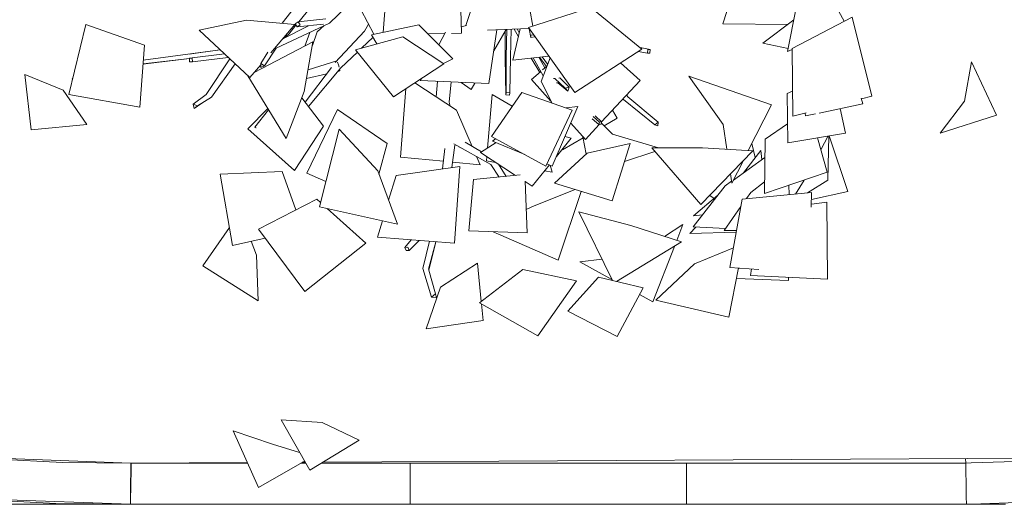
# Model space of a CAD drawing. Header units: millimetres. Extents: x -2624 to 101766, y -16 to 109490.
# Tile 117 of 153: x 77980 to 81569, y 68929 to 70697. Entities that reach past the tile are written whole.
import ezdxf

# ---------------------------------------------------------------- set-up
doc = ezdxf.new("R2010")
doc.units = ezdxf.units.MM
doc.header["$MEASUREMENT"] = 0
for name, color, linetype in [('Nouveau_Terrain _ Modifié.Terrain', 7, 'Continuous'), ('Nouveau_VRD _ Voirie 3d.VRD', 7, 'Continuous'), ('Nouveau_VRD _ Végétation.VRD', 7, 'Continuous'), ('VRD _ Bordure.VRD', 7, 'Continuous')]:
    doc.layers.add(name, color=color, linetype=linetype)

# ---------------------------------------------------------------- blocks, each defined once
blk = doc.blocks.new('Élément de coupe_35')
at = {"layer": 'VRD _ Bordure.VRD', "color": 7, "linetype": 'Continuous', "lineweight": 15}
for p, q in [((75040.3, 69827.6), (75021.9, 69835.5)), ((75555.9, 69606.3), (75040.3, 69827.6)), ((74978.6, 69690.8), (74960.2, 69698.7)), ((75501.9, 69466.3), (74978.6, 69690.8)), ((75518.2, 69508.7), (75555.9, 69606.3)), ((75574.8, 69599.8), (75555.9, 69606.3)), ((76102.8, 69418), (75574.8, 69599.8)), ((75501.9, 69466.3), (75511.5, 69491.2)), ((75511.5, 69491.2), (75512.8, 69494.6)), ((75512.8, 69494.6), (75515.2, 69500.8)), ((75515.2, 69500.8), (75518.2, 69508.7)), ((75520.8, 69459.8), (75501.9, 69466.3)), ((76059.2, 69274.4), (75520.8, 69459.8)), ((76072.4, 69317.8), (76102.8, 69418)), ((76122.1, 69412.9), (76102.8, 69418)), ((76662, 69270.5), (76122.1, 69412.9)), ((76066.9, 69299.9), (76068, 69303.4)), ((76068, 69303.4), (76069.9, 69309.8)), ((76069.9, 69309.8), (76072.4, 69317.8)), ((76059.2, 69274.4), (76066.9, 69299.9)), ((76078.5, 69269.3), (76059.2, 69274.4)), ((76629.1, 69124), (76078.5, 69269.3)), ((76639.1, 69168.3), (76662, 69270.5)), ((76681.7, 69266.8), (76662, 69270.5)), ((77230.6, 69164.5), (76681.7, 69266.8)), ((76635.8, 69153.6), (76637.2, 69160.1)), ((76637.2, 69160.1), (76639.1, 69168.3)), ((77215.2, 69061), (77230.6, 69164.5)), ((77250.5, 69162.3), (77230.6, 69164.5)), ((77805.5, 69100.7), (77250.5, 69162.3)), ((76629.1, 69124), (76635, 69150.1)), ((76648.8, 69120.3), (76629.1, 69124)), ((76635, 69150.1), (76635.8, 69153.6)), ((77208.6, 69016), (76648.8, 69120.3)), ((77797.8, 68996.3), (77805.5, 69100.7)), ((77825.4, 69100), (77805.5, 69100.7)), ((78385.3, 69079.3), (77825.4, 69100)), ((77213, 69046), (77214, 69052.6)), ((77214, 69052.6), (77215.2, 69061)), ((78384, 68974.7), (78385.3, 69079.3)), ((77208.6, 69016), (77212.5, 69042.5)), ((77228.5, 69013.8), (77208.6, 69016)), ((77212.5, 69042.5), (77213, 69046)), ((77794.4, 68951), (77228.5, 69013.8)), ((77796.4, 68977.6), (77796.6, 68981.2)), ((77796.6, 68981.2), (77797.1, 68987.9)), ((77797.1, 68987.9), (77797.8, 68996.3)), ((77794.4, 68951), (77796.4, 68977.6)), ((77814.4, 68950.3), (77794.4, 68951)), ((78383.4, 68929.3), (77814.4, 68950.3)), ((78383.4, 68929.3), (78383.8, 68956)), ((78383.8, 68959.6), (78383.9, 68966.3)), ((78383.8, 68956), (78383.8, 68959.6)), ((78383.9, 68966.3), (78384, 68974.7))]:
    blk.add_line(p, q, dxfattribs=at)
blk = doc.blocks.new('Élément de coupe_36')
at = {"layer": 'VRD _ Bordure.VRD', "color": 7, "linetype": 'Continuous', "lineweight": 15}
for p, q in [((81985.1, 69099), (81447.9, 69080)), ((81447.9, 69080), (81427.9, 69079.3)), ((81995.7, 68949.3), (81450.5, 68930)), ((81450.5, 68930), (81430.5, 68929.3))]:
    blk.add_line(p, q, dxfattribs=at)
blk = doc.blocks.new('Élément de coupe_39')
at = {"layer": 'VRD _ Bordure.VRD', "color": 7, "linetype": 'Continuous', "lineweight": 15}
for p, q in [((81427.9, 69079.3), (81427.6, 69095.9)), ((78386.1, 69079.9), (78384.3, 68975.3)), ((78406.1, 69079.9), (78386.1, 69079.9)), ((78810.7, 69079.8), (78406.1, 69079.9)), ((79021.6, 69079.7), (79004.6, 69079.7)), ((79403.5, 69079.7), (79080, 69079.7)), ((79403.5, 68975.1), (79403.5, 69079.7)), ((79423.5, 69079.7), (79403.5, 69079.7)), ((80410.5, 69079.5), (79423.5, 69079.7)), ((80410.5, 69079.5), (80410.5, 68974.9)), ((80430.5, 69079.5), (80410.5, 69079.5)), ((81427.9, 69079.3), (80430.5, 69079.5)), ((81429.7, 68974.7), (81427.9, 69079.3)), ((78383.9, 68956.6), (78383.5, 68931.1)), ((78384, 68960.2), (78383.9, 68956.6)), ((78384.1, 68966.9), (78384, 68960.2)), ((78384.3, 68975.3), (78384.1, 68966.9)), ((79403.4, 68960), (79403.5, 68966.7)), ((79403.4, 68956.4), (79403.4, 68960)), ((79403.4, 68929.7), (79403.4, 68956.4)), ((79403.5, 68966.7), (79403.5, 68975.1)), ((80410.5, 68974.9), (80410.5, 68966.5)), ((80410.5, 68966.5), (80410.5, 68959.8)), ((80410.5, 68959.8), (80410.5, 68956.2)), ((80410.5, 68956.2), (80410.5, 68929.5)), ((81429.9, 68966.3), (81429.7, 68974.7)), ((81430, 68959.6), (81429.9, 68966.3)), ((81430, 68956), (81430, 68959.6)), ((81430.5, 68929.3), (81430, 68956)), ((78403.4, 68929.9), (78383.5, 68929.9)), ((79403.4, 68929.7), (78403.4, 68929.9)), ((79423.4, 68929.7), (79403.4, 68929.7)), ((80410.5, 68929.5), (79423.4, 68929.7)), ((80430.5, 68929.5), (80410.5, 68929.5)), ((81430.5, 68929.3), (80430.5, 68929.5))]:
    blk.add_line(p, q, dxfattribs=at)
blk = doc.blocks.new('Élément de coupe_59')
at = {"layer": 'Nouveau_VRD _ Voirie 3d.VRD', "color": 251, "linetype": 'Continuous', "lineweight": 15, "true_color": 0x6a6a6a}
for p, q in [((78111.9, 68932.6), (77828.2, 68947.3)), ((78383.4, 68929.3), (78111.9, 68932.6))]:
    blk.add_line(p, q, dxfattribs=at)
blk = doc.blocks.new('Élément de coupe_63')
at = {"layer": 'Nouveau_VRD _ Voirie 3d.VRD', "color": 251, "linetype": 'Continuous', "lineweight": 15, "true_color": 0x6a6a6a}
blk.add_line((81572.5, 68929.3), (81430.5, 68929.3), dxfattribs=at)
blk = doc.blocks.new('Élément de coupe_65')
at = {"layer": 'Nouveau_VRD _ Voirie 3d.VRD', "color": 251, "linetype": 'Continuous', "lineweight": 15, "true_color": 0x6a6a6a}
for p, q in [((78383.4, 68929.3), (41727.9, 68929.3)), ((81430.5, 68929.3), (78383.4, 68929.3))]:
    blk.add_line(p, q, dxfattribs=at)
blk = doc.blocks.new('Élément de coupe_1472')
at = {"layer": 'Nouveau_VRD _ Végétation.VRD', "color": 7, "linetype": 'Continuous', "lineweight": 15}
for p, q in [((79117.5, 70917.4), (78936.4, 70683.7)), ((79304.6, 70650.8), (79325.3, 70927.6)), ((79590.2, 70647.2), (79581.4, 70904.1)), ((80542, 70681.7), (80616.6, 70910.3)), ((80878.4, 70886.9), (80985.3, 70691.5)), ((79145.2, 70875.1), (78996.8, 70689.4)), ((79605.4, 70675.2), (79660.5, 70840.4)), ((79201.8, 70774.1), (79108.3, 70684.5)), ((79270.5, 70643.7), (79191.6, 70793.5)), ((79833.8, 70668.1), (80062, 70741.9)), ((80247.5, 70589.8), (80062, 70741.9)), ((80778.4, 70580.5), (80810.4, 70739.6)), ((79839.6, 70734.5), (79850.6, 70673.5)), ((81013.7, 70706.4), (80794.9, 70591.8)), ((81085.9, 70418.5), (81013.7, 70706.4)), ((78158.3, 70423.9), (78220.3, 70680)), ((78220.3, 70680), (78434, 70603.7)), ((78633.2, 70659.1), (78806.5, 70695.3)), ((78982.8, 70679.5), (78806.5, 70695.3)), ((78982.8, 70679.5), (78895.6, 70576.4)), ((79108.3, 70684.5), (78914.8, 70593.2)), ((79032.4, 70675), (78938.8, 70627.4)), ((78986.7, 70676.8), (78960.6, 70644.2)), ((78994.5, 70689.2), (78983.6, 70682)), ((78983.6, 70682), (78990.5, 70670.5)), ((79087.6, 70680.9), (78990.5, 70670.5)), ((78990.5, 70670.5), (79001.4, 70677.6)), ((79095.6, 70700), (78994.5, 70689.2)), ((79001.4, 70677.6), (78994.5, 70689.2)), ((79089.5, 70675.6), (79064, 70652.1)), ((79251.2, 70680.2), (79236.2, 70655.6)), ((79262.4, 70642), (79433.9, 70678)), ((79558.1, 70554.6), (79433.9, 70678)), ((79608.5, 70676.1), (79589.4, 70670.4)), ((80003.1, 70430.8), (79833.8, 70668.1)), ((80779.3, 70679.8), (80542, 70681.7)), ((80688.2, 70611), (80801.8, 70696.7)), ((78818.7, 70485.5), (78633.2, 70659.1)), ((78960.6, 70644.2), (78941.3, 70628.7)), ((79036.8, 70650.7), (79019.5, 70600.5)), ((79064, 70652.1), (79046.4, 70603.4)), ((79236.2, 70655.6), (79130, 70540.3)), ((79203.9, 70586.7), (79376.6, 70634.7)), ((79267.7, 70632.7), (79225.3, 70592.6)), ((79281.7, 70608.3), (79262.4, 70642)), ((79526.2, 70536), (79376.6, 70634.7)), ((79467.1, 70645), (79529.2, 70646.1)), ((79507.7, 70604.7), (79532.2, 70651.7)), ((79553.3, 70646.5), (79590.2, 70647.2)), ((79835.8, 70665.3), (79685, 70658.8)), ((79719.2, 70660.3), (79690, 70463.7)), ((79707.8, 70583.7), (79753.3, 70661.7)), ((79749, 70654.3), (79748.9, 70557.8)), ((79755.2, 70661.8), (79753.3, 70561)), ((79771.1, 70662.5), (79768.2, 70559.8)), ((79777.6, 70549.2), (79804.1, 70663.9)), ((79782, 70663), (79796.6, 70636.7)), ((79793.2, 70663.4), (79799.3, 70651.7)), ((79798.2, 70638.3), (79796.1, 70636.3)), ((79796.1, 70636.3), (79797.3, 70634.7)), ((79799.3, 70651.7), (79800.7, 70649.2)), ((79836.9, 70663.8), (79842.5, 70632.5)), ((79842.7, 70641.1), (79842.5, 70632.5)), ((79842.5, 70632.5), (79855.9, 70633.9)), ((79852.4, 70642), (79842.7, 70641.1)), ((79855.9, 70633.9), (79856, 70637)), ((78417.6, 70377.4), (78434, 70603.7)), ((78834.4, 70504), (79048.5, 70615.6)), ((79048.5, 70615.6), (79017.1, 70434.8)), ((80240.9, 70595.2), (80277.4, 70588.7)), ((80780.7, 70592.1), (80688.2, 70611)), ((78710.6, 70586.6), (78430.1, 70549.8)), ((78709.6, 70587.6), (78597.2, 70571.7)), ((78725.9, 70572.4), (78598.3, 70556.4)), ((78739.9, 70559.3), (78609.2, 70543)), ((78884.3, 70578.6), (78858.1, 70536.6)), ((78914.8, 70593.2), (78871.8, 70528.8)), ((79210.4, 70578.6), (79150, 70521.5)), ((79342.1, 70415.7), (79203.9, 70586.7)), ((79753.3, 70561), (79753.3, 70431.6)), ((79768.2, 70559.8), (79766.1, 70430.5)), ((79907.8, 70564.4), (79777.6, 70549.2)), ((79872.2, 70560.3), (79893.9, 70520.8)), ((79874.4, 70560.5), (79899.7, 70525.9)), ((79884, 70561.6), (79904, 70534.2)), ((80003.1, 70430.8), (80247.5, 70589.8)), ((80233.4, 70580.6), (80267.7, 70574.5)), ((80268.7, 70588), (80267.7, 70574.5)), ((80267.7, 70574.5), (80276.5, 70575.3)), ((80277.4, 70588.7), (80268.7, 70588)), ((80276.5, 70575.3), (80277.4, 70588.7)), ((80795, 70588.3), (80778.4, 70580.5)), ((80798.3, 70344.8), (80794.9, 70591.8)), ((78598.3, 70555.6), (78429, 70534.3)), ((78598.3, 70555.8), (78429.1, 70536.1)), ((78608.3, 70556.5), (78598.3, 70556.4)), ((78598.3, 70556.4), (78599.1, 70542.9)), ((78599.1, 70542.9), (78609.2, 70543)), ((78609.2, 70543), (78608.3, 70556.5)), ((78745.5, 70554), (78659.7, 70424.1)), ((78764.5, 70536.3), (78678.5, 70413.9)), ((78858.4, 70532.5), (78818.7, 70485.5)), ((78871.8, 70528.8), (78858.1, 70536.6)), ((78858.1, 70536.6), (78859.1, 70522.1)), ((78859.1, 70522.1), (78871.8, 70528.8)), ((79135.7, 70546.5), (79030.8, 70513.5)), ((79142, 70532), (79138.3, 70541.9)), ((79144, 70523.2), (79142, 70532)), ((79342.1, 70415.7), (79526.2, 70536)), ((79524.4, 70537.2), (79558.1, 70554.6)), ((79748.9, 70557.8), (79751.8, 70422.5)), ((79844.1, 70557), (79875.5, 70504.7)), ((79851.7, 70557.9), (79888.2, 70492.7)), ((79912.8, 70557.4), (79879.9, 70471.1)), ((79885.8, 70513.7), (79901.3, 70527.3)), ((80240.7, 70475.5), (80169.9, 70539.3)), ((81449, 70542.7), (81423.1, 70399.5)), ((81449, 70542.7), (81540.1, 70348.2)), ((78021.7, 70294.8), (77998.2, 70497)), ((77998.2, 70497), (78138.5, 70439.3)), ((78811.3, 70492), (78811.6, 70492.2)), ((78950.7, 70263.7), (78811.3, 70492)), ((79116, 70522), (79020, 70396.6)), ((79098.7, 70499.3), (79025.4, 70482.7)), ((79150, 70521.5), (79032.2, 70380.7)), ((79146.8, 70510.2), (79139.1, 70508.5)), ((79146.8, 70510.2), (79145.5, 70516.1)), ((79845.6, 70478.7), (79877.9, 70506.8)), ((80418.1, 70491.3), (80719.5, 70385.8)), ((80418.1, 70491.3), (80543.3, 70314.9)), ((78172.7, 70483.6), (78171.3, 70481.7)), ((78171.3, 70481.7), (78171.9, 70480)), ((79420.4, 70466.9), (79571.5, 70366.6)), ((79439.9, 70474.7), (79443.8, 70482.1)), ((79690, 70463.7), (79439.9, 70474.7)), ((79502, 70471.9), (79497.6, 70415.6)), ((79552.8, 70469.7), (79545.3, 70396.2)), ((79625.3, 70442.2), (79589.4, 70468.1)), ((79625.3, 70442.2), (79639.1, 70465.9)), ((79916.2, 70400), (79845.6, 70478.7)), ((79919.9, 70392.7), (79879.9, 70471.1)), ((79925.5, 70482.8), (79930.3, 70482.8)), ((79930.3, 70482.8), (79967.8, 70446.9)), ((79936.4, 70467), (79941, 70467.1)), ((79941, 70467.1), (79977.3, 70436.6)), ((79944.6, 70484.1), (79948.9, 70484.4)), ((79948.9, 70484.4), (79982.2, 70450.8)), ((79982.2, 70450.8), (79967.8, 70446.9)), ((79977.3, 70436.6), (79982.2, 70450.8)), ((80100.7, 70324.3), (80240.7, 70475.5)), ((78224.2, 70314.1), (78138.5, 70439.3)), ((78158.3, 70423.9), (78417.6, 70377.4)), ((78659.7, 70424.1), (78612.3, 70389.4)), ((78950.7, 70263.7), (79017.1, 70434.8)), ((79368.2, 70195.9), (79387.6, 70445.4)), ((79685.2, 70228.9), (79701.3, 70424.1)), ((79699.4, 70271), (79809.7, 70430.9)), ((79701.3, 70424.1), (79775.3, 70381.1)), ((79753.3, 70431.6), (79751.8, 70422.5)), ((79751.8, 70422.5), (79764.6, 70421.5)), ((79766.1, 70430.5), (79753.3, 70431.6)), ((79764.6, 70421.5), (79766.1, 70430.5)), ((79993.2, 70367.3), (79809.7, 70430.9)), ((79967.8, 70446.9), (79977.3, 70436.6)), ((80191.7, 70422.6), (80196.6, 70415.1)), ((80196.6, 70415.1), (80306.7, 70323.1)), ((80797.1, 70436), (80776.5, 70428.3)), ((80779.5, 70247.9), (80776.5, 70428.3)), ((81085.9, 70418.5), (81047.7, 70408.7)), ((78612.3, 70389.4), (78616, 70373.3)), ((78627.3, 70383.1), (78612.3, 70389.4)), ((78643.7, 70393), (78616, 70373.3)), ((78616, 70373.3), (78627.3, 70383.1)), ((78678.5, 70413.9), (78627.3, 70383.1)), ((79008.2, 70412), (79087.2, 70308.9)), ((79545.3, 70396.2), (79548.4, 70381.9)), ((80014.1, 70379.9), (79921, 70162.7)), ((80014.1, 70379.9), (79971.3, 70374.9)), ((80178.6, 70408.4), (80180.5, 70405.7)), ((80180.5, 70405.7), (80294.6, 70313.6)), ((80719.5, 70385.8), (80635.3, 70219.5)), ((81052.8, 70390.1), (80893.9, 70356.5)), ((81052.8, 70390.1), (81047, 70411.3)), ((81335.3, 70283.5), (81423.1, 70399.5)), ((78811.7, 70298.4), (78883.8, 70373.2)), ((78886.7, 70368.6), (78837.1, 70305.4)), ((79025.9, 70136.6), (79138.2, 70368.9)), ((79138.2, 70368.9), (79319.6, 70245.6)), ((79629, 70235), (79571.5, 70366.6)), ((79897.4, 70163.2), (79993.2, 70367.3)), ((80070, 70343.5), (80092.7, 70323)), ((80077, 70346), (80100.7, 70324.3)), ((80139.9, 70366.6), (80157.1, 70337.8)), ((80846.5, 70357.2), (80798.3, 70344.8)), ((80844.1, 70345.9), (80843.1, 70356.3)), ((80880.9, 70353.7), (80844.1, 70345.9)), ((80989.1, 70283.4), (80970.4, 70372.7)), ((81540.1, 70348.2), (81335.3, 70283.5)), ((78224.2, 70314.1), (78021.7, 70294.8)), ((78981.7, 70146.9), (79087.2, 70308.9)), ((80041.4, 70260.3), (79988.3, 70319.6)), ((80041.4, 70260.3), (80091.7, 70314.6)), ((80065.9, 70335.7), (80090.6, 70314.4)), ((80092.7, 70323), (80090.6, 70314.4)), ((80090.6, 70314.4), (80098.6, 70315.7)), ((80100.7, 70324.3), (80092.7, 70323)), ((80098.6, 70315.7), (80100.7, 70324.3)), ((80099.7, 70320.3), (80140.7, 70279.1)), ((80157.1, 70337.8), (80109.7, 70310.2)), ((80306.7, 70323.1), (80294.6, 70313.6)), ((80294.6, 70313.6), (80305.5, 70309.2)), ((80305.5, 70309.2), (80306.7, 70323.1)), ((80556.9, 70224.1), (80543.3, 70314.9)), ((80778.4, 70316.9), (80696.8, 70260.6)), ((78811.7, 70298.4), (78981.7, 70146.9)), ((78841.5, 70303), (78837.1, 70305.4)), ((78837.1, 70305.4), (78839.2, 70303)), ((79072.3, 70014.9), (79144, 70297.6)), ((79144, 70297.6), (79284.7, 70145.6)), ((80308.3, 70229.1), (80140.7, 70279.1)), ((80989.1, 70283.4), (80779.5, 70247.9)), ((80900.2, 70222.1), (80926.9, 70272.9)), ((80929.2, 70273.3), (80924.9, 70111.7)), ((80930.6, 70273.5), (80998.1, 70070)), ((79289.3, 70133.2), (79319.6, 70245.6)), ((79565.9, 70239.4), (79554.5, 70157.3)), ((79562.2, 70244.5), (79697, 70168.8)), ((79603, 70250.6), (79663.2, 70214.5)), ((79659.3, 70212), (79715.9, 70249)), ((79897.4, 70163.2), (79699.4, 70271)), ((79703.2, 70254.4), (79714.4, 70262.9)), ((79821, 70204.8), (79703.2, 70254.4)), ((79936.3, 70198.5), (79989.8, 70264.3)), ((80033.4, 70265.9), (79958.3, 70222.3)), ((79989.8, 70264.3), (79967.2, 70270.5)), ((80044.2, 70206.9), (80032.6, 70270.1)), ((80204.5, 70245.5), (80047.5, 70210)), ((80204.5, 70245.5), (80138.9, 70036.1)), ((80648.5, 70245.7), (80660.9, 70193.7)), ((80694, 70063.1), (80696.8, 70260.6)), ((80922.3, 70140.2), (80888.2, 70266.3)), ((79528.9, 70226.8), (79521.2, 70152.7)), ((79580.8, 70233.8), (79588.4, 70229.8)), ((79787.3, 70129), (79659.3, 70212)), ((79929.3, 70100.8), (80047.5, 70210)), ((79958.3, 70222.3), (79958.4, 70225.7)), ((80295.2, 70215.7), (80183.9, 70179.6)), ((80283.7, 70229), (80467.9, 70229.3)), ((80462, 70022.5), (80283.7, 70229)), ((80651.9, 70218.5), (80462, 70022.5)), ((80651.9, 70218.5), (80467.9, 70229.3)), ((80680.8, 70219.4), (80618.2, 70138.8)), ((80680.8, 70219.4), (80685.1, 70186.6)), ((79524.1, 70180.8), (79368.2, 70195.9)), ((79658.4, 70167.9), (79557.3, 70177.6)), ((79658.4, 70167.9), (79645.2, 70197.9)), ((79681.3, 70182.2), (79682.5, 70196.9)), ((79714.1, 70176.5), (79681.3, 70182.2)), ((79697, 70168.8), (79727.8, 70123.1)), ((79724.6, 70169.7), (79752.5, 70125.6)), ((79848.1, 70089.6), (79910.8, 70167)), ((79921, 70162.7), (79901.1, 70171.1)), ((79920.4, 70140.3), (79913.3, 70166)), ((80616.1, 70181.5), (80575.3, 70100.9)), ((80695.9, 70194.2), (80581, 70112.2)), ((78710.9, 70133.5), (78936, 70143)), ((78755.7, 69873.8), (78710.9, 70133.5)), ((78986.7, 70003.3), (78936, 70143)), ((79025.9, 70136.6), (79095.5, 70106.3)), ((79356.9, 69951.6), (79284.7, 70145.6)), ((79324.5, 70038.8), (79351.5, 70129.1)), ((79584.1, 70161.4), (79351.5, 70129.1)), ((79564.1, 69881.3), (79584.1, 70161.4)), ((79804.1, 70130.6), (79634.1, 70113.9)), ((79920.4, 70140.3), (79893.1, 70145.1)), ((80575.3, 70100.9), (80570.3, 70134.3)), ((80922.3, 70140.2), (80694, 70063.1)), ((79616.7, 69927), (79634.1, 70113.9)), ((79829.9, 69919.1), (79821.9, 70108.3)), ((79848.1, 70089.6), (79822, 70106.5)), ((80138.9, 70036.1), (79929.3, 70100.8)), ((80574.3, 70107.5), (80550.8, 70090.7)), ((80694.6, 70105.5), (80644.6, 70067.1)), ((80783, 70093.2), (80784.6, 70058.8)), ((80839.1, 70112.1), (80807.9, 70061)), ((80851, 70065), (80924.9, 70111.7)), ((80004.3, 70077.7), (79854.3, 70018.3)), ((80026.7, 70070.8), (79941.8, 69819.9)), ((80434, 69941.1), (80550.8, 70090.7)), ((80436.1, 69981.5), (80524.2, 70056.7)), ((80510.6, 70045), (80494.6, 70056)), ((80865.9, 70066.4), (80613.5, 70042.9)), ((80628.7, 70044.3), (80644.6, 70067.1)), ((80865.1, 70013.5), (80865.9, 70066.4)), ((80998.1, 70070), (80865.5, 70040.9)), ((78849.5, 69933), (79063, 70042.5)), ((79076.2, 70030.5), (79063, 70042.5)), ((80567.8, 69793.6), (80613.5, 70042.9)), ((80922.1, 70031.4), (80865.2, 70024.4)), ((80923.7, 69750.5), (80922.1, 70031.4)), ((79356.9, 69951.6), (79072.3, 70014.9)), ((79241, 69881.5), (79100.3, 70008.7)), ((79826.3, 70004.6), (79854.3, 70018.3)), ((80140.3, 69746.2), (80018, 69996.3)), ((80018, 69996.3), (80206.8, 69946.7)), ((80468.1, 69984.8), (80436.1, 69981.5)), ((80547.5, 69927.6), (80608.5, 70015.2)), ((79284.2, 69904), (79302, 69963.8)), ((80397.1, 69950.1), (80330.1, 69906.5)), ((80397.1, 69950.1), (80374.4, 69892.1)), ((78647.3, 69798.6), (78744.5, 69938.5)), ((79018.6, 69705.1), (78849.5, 69933)), ((79829.9, 69919.1), (79616.7, 69927)), ((79941.8, 69819.9), (79705.2, 69923.7)), ((80392.4, 69886.2), (80206.8, 69946.7)), ((80422.2, 69917.6), (80444, 69940.6)), ((80591.3, 69921.5), (80422.2, 69917.6)), ((80553, 69935.5), (80434, 69941.1)), ((80592.4, 69927.6), (80547.5, 69927.6)), ((78755.7, 69873.8), (78873.8, 69900.2)), ((78823.7, 69889), (78842.8, 69838.2)), ((79018.6, 69705.1), (79241, 69881.5)), ((79564.1, 69881.3), (79284.2, 69904)), ((79406.4, 69894.1), (79383.8, 69866.2)), ((79436, 69891.7), (79399, 69855.4)), ((79472.8, 69888.7), (79449.4, 69790)), ((79496.5, 69886.8), (79469.9, 69786.9)), ((79496.9, 69886.8), (79471, 69783)), ((80392.4, 69886.2), (80155.1, 69742.6)), ((79394.6, 69866.7), (79383.8, 69866.2)), ((79383.8, 69866.2), (79388.2, 69854.9)), ((79388.2, 69854.9), (79399, 69855.4)), ((79399, 69855.4), (79394.6, 69866.7)), ((80365.9, 69870.2), (80286.9, 69668)), ((80581, 69865.3), (80439.1, 69806)), ((78849.4, 69671), (78842.8, 69838.2)), ((79648, 69808.6), (79513.9, 69721)), ((79648, 69808.6), (79661.7, 69668.9)), ((80021.6, 69814.3), (80102.4, 69823.8)), ((80138.5, 69749.8), (80021.6, 69814.3)), ((80298.3, 69674.3), (80439.1, 69806)), ((78849.4, 69671), (78647.3, 69798.6)), ((79449.4, 69790), (79480.4, 69685.4)), ((79471, 69783), (79495.2, 69697.4)), ((79655.4, 69664.1), (79813.7, 69785.6)), ((80008.8, 69744.3), (79813.7, 69785.6)), ((80599.6, 69791.3), (80564.6, 69611.9)), ((80673.7, 69785.8), (80567.8, 69793.6)), ((80599.3, 69789.7), (80600.5, 69791.2)), ((80643.1, 69764.2), (80647, 69787.8)), ((79868.5, 69543.9), (80008.8, 69744.3)), ((79977.5, 69633.9), (80089.5, 69758.3)), ((80252.3, 69719.5), (80089.5, 69758.3)), ((80781.8, 69745.9), (80592.2, 69753.4)), ((80923.7, 69750.5), (80643.1, 69764.2)), ((80781.6, 69757.5), (80781.8, 69745.9)), ((79460.8, 69569.8), (79513.9, 69721)), ((79495.2, 69697.4), (79480.4, 69685.4)), ((79499.1, 69682.5), (79495.2, 69697.4)), ((80157, 69541.4), (80252.3, 69719.5)), ((79480.4, 69685.4), (79499.1, 69682.5)), ((79868.5, 69543.9), (79655.4, 69664.1)), ((80286.9, 69668), (80238.9, 69694.5)), ((80564.6, 69611.9), (80298.3, 69674.3)), ((79662.6, 69660.1), (79668.5, 69599.8)), ((80157, 69541.4), (79977.5, 69633.9)), ((79668.5, 69599.8), (79460.8, 69569.8)), ((79036.6, 69053.4), (78932.5, 69237.1)), ((78932.5, 69237.1), (79082, 69228)), ((78850.4, 68991.2), (78758, 69197.7)), ((78758, 69197.7), (78901.6, 69148.9)), ((79217, 69163), (79082, 69228)), ((79217, 69163), (79036.6, 69053.4)), ((78999.7, 69118.4), (78901.6, 69148.9)), ((79017.4, 69087.1), (78850.4, 68991.2))]:
    blk.add_line(p, q, dxfattribs=at)
blk = doc.blocks.new('Élément de coupe_1488')
at = {"layer": 'Nouveau_Terrain _ Modifié.Terrain', "color": 7, "linetype": 'Continuous', "lineweight": 15}
for p, q in [((77855.1, 69095.9), (78135.3, 69082)), ((79085.6, 69083.1), (81985.1, 69099)), ((78135.3, 69082), (78385.3, 69079.3)), ((78385.3, 69079.3), (78809.9, 69081.6)), ((79009.8, 69082.7), (79019.9, 69082.8))]:
    blk.add_line(p, q, dxfattribs=at)

msp = doc.modelspace()

# ---------------------------------------------------------------- block references
at = {"layer": 'Nouveau_Terrain _ Modifié.Terrain', "lineweight": 0}
msp.add_blockref('Élément de coupe_1488', (0, 0), dxfattribs=at)
at = {"layer": 'Nouveau_VRD _ Voirie 3d.VRD', "lineweight": 0}
for name in ['Élément de coupe_59', 'Élément de coupe_63', 'Élément de coupe_65']:
    msp.add_blockref(name, (0, 0), dxfattribs=at)
at = {"layer": 'Nouveau_VRD _ Végétation.VRD', "lineweight": 0}
msp.add_blockref('Élément de coupe_1472', (0, 0), dxfattribs=at)
at = {"layer": 'VRD _ Bordure.VRD', "lineweight": 0}
for name in ['Élément de coupe_36', 'Élément de coupe_35', 'Élément de coupe_39']:
    msp.add_blockref(name, (0, 0), dxfattribs=at)

doc.saveas('drawing.dxf')
